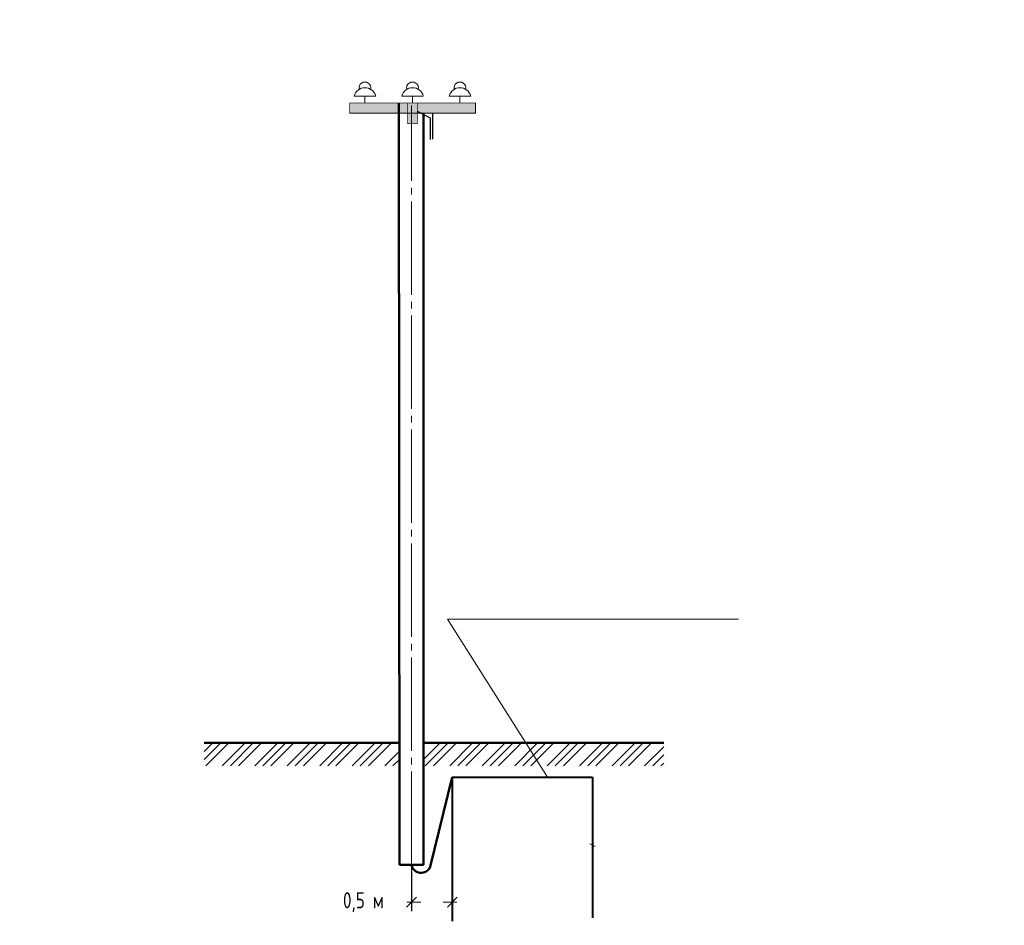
# Model space of a CAD drawing. Header units: millimetres. Extents: x 0 to 1680, y 0 to 297.
# Tile 5 of 16: x 214 to 429, y 100 to 297. Entities that reach past the tile are written whole.
import ezdxf

# ---------------------------------------------------------------- set-up
doc = ezdxf.new("R2010")
doc.units = ezdxf.units.MM
for name, pattern in [('K5LT32785', [0]), ('K5LT32789', [0]), ('K5LT32794', [0]), ('K5LT32797', [0]), ('K5LT32802', [0]), ('K5LT_AXLED', [24.804956, 20.304956, -1.5, 1.5, -1.5]), ('K5LT_BASIC', [0]), ('K5LT_THIN', [0])]:
    doc.linetypes.add(name, pattern=pattern)
doc.layers.add('Системный слой', color=7, linetype='Continuous')
doc.styles.add('KDIMTEXTSTYLE', font='GOST_AU.SHX', dxfattribs={"width": 0.96, "oblique": 15, "height": 5})
doc.dimstyles.new('KDIMSTYLE (1.00)', dxfattribs={"dimtxt": 5, "dimasz": 1, "dimexe": 2, "dimexo": 0, "dimgap": 1, "dimtad": 1, "dimtxsty": 'KDIMTEXTSTYLE', "dimsah": 1, "dimcen": 0, "dimdle": 1, "dimadec": 0, "dimazin": 0, "dimtfac": 0.667, "dimtmove": 0, "dimatfit": 3, "dimfxl": 1, "dimtvp": 1, "dimtolj": 1, "dimtzin": 0, "dimarcsym": 0})

# ---------------------------------------------------------------- blocks, each defined once
blk = doc.blocks.new('KDIMARROW_03')
at = {"layer": 'Системный слой', "color": 0, "linetype": 'K5LT_THIN', "lineweight": 18}
for p, q in [((-1.06, -1.06), (1.06, 1.06)), ((0, 0), (-1, 0)), ((0, 0), (2, 0))]:
    blk.add_line(p, q, dxfattribs=at)
blk = doc.blocks.new('U15')
at = {"layer": 'Системный слой', "color": 7, "linetype": 'K5LT32802', "lineweight": 9}
for p, q in [((254.42, 135.98), (258.05, 139.61)), ((254.42, 137.75), (256.28, 139.61)), ((254.82, 134.61), (259.82, 139.61)), ((258.35, 134.61), (263.35, 139.61)), ((260.12, 134.61), (265.12, 139.61)), ((261.89, 134.61), (266.89, 139.61)), ((265.42, 134.61), (270.42, 139.61)), ((267.19, 134.61), (272.19, 139.61)), ((268.96, 134.61), (273.96, 139.61)), ((272.49, 134.61), (277.49, 139.61)), ((274.26, 134.61), (279.26, 139.61)), ((276.03, 134.61), (281.03, 139.61)), ((279.56, 134.61), (284.56, 139.61)), ((281.33, 134.61), (286.33, 139.61)), ((283.1, 134.61), (288.1, 139.61)), ((286.64, 134.61), (291.64, 139.61)), ((288.4, 134.61), (293.4, 139.61)), ((290.17, 134.61), (295.17, 139.61)), ((302.17, 139.54), (302.24, 139.61)), ((302.17, 136), (305.78, 139.61)), ((302.54, 134.61), (307.54, 139.61)), ((304.31, 134.61), (309.31, 139.61)), ((307.85, 134.61), (312.85, 139.61)), ((309.62, 134.61), (314.62, 139.61)), ((311.38, 134.61), (316.38, 139.61)), ((314.92, 134.61), (319.92, 139.61)), ((316.69, 134.61), (321.69, 139.61)), ((318.45, 134.61), (323.45, 139.61)), ((321.99, 134.61), (326.99, 139.61)), ((323.76, 134.61), (328.76, 139.61)), ((325.53, 134.61), (330.53, 139.61)), ((329.06, 134.61), (334.06, 139.61)), ((330.83, 134.61), (335.83, 139.61)), ((332.6, 134.61), (337.6, 139.61)), ((336.13, 134.61), (341.13, 139.61)), ((337.9, 134.61), (342.9, 139.61)), ((339.67, 134.61), (344.67, 139.61)), ((343.2, 134.61), (348.2, 139.61)), ((344.97, 134.61), (349.97, 139.61)), ((346.74, 134.61), (351.74, 139.61)), ((293.71, 134.61), (296.91, 137.81)), ((350.27, 134.61), (354.42, 138.75)), ((295.47, 134.61), (296.91, 136.04)), ((352.04, 134.61), (354.42, 136.99)), ((353.81, 134.61), (354.42, 135.22))]:
    blk.add_line(p, q, dxfattribs=at)

msp = doc.modelspace()

# ---------------------------------------------------------------- hatches: boundary and pattern name
at = {"layer": 'Системный слой'}
h = msp.add_hatch(color=256, dxfattribs=at)
h.set_gradient(color2=(0, 0, 0))
h.paths.add_polyline_path([(300.81563, 278.87736), (298.70755, 278.87736), (298.70755, 276.64955), (300.81563, 276.64955)])
h.paths.add_polyline_path([(298.70755, 278.87736), (286.07301, 278.87736), (286.07301, 276.64955), (298.70755, 276.64955)])
h.paths.add_polyline_path([(300.81563, 276.64955), (298.70755, 276.64955), (298.70755, 274.35656), (300.81563, 274.35656)])
h.paths.add_polyline_path([(313.45017, 278.87736), (300.81563, 278.87736), (300.81563, 277.05437), (303.67361, 277.05437), (303.67361, 276.64955), (313.45017, 276.64955)])
h = msp.add_hatch(color=256, dxfattribs=at)
h.set_gradient(color2=(0, 0, 0))
h.paths.add_polyline_path([(303.67361, 276.64955), (303.67361, 277.05437), (300.81563, 277.05437), (300.81563, 276.64955)])

# ---------------------------------------------------------------- linework, layer by layer
at = {"layer": 'Системный слой', "color": 7, "linetype": 'K5LT32797', "lineweight": 18}
for p, q in [((287.05549, 280.38245), (291.75714, 280.38245)), ((289.40631, 280.38245), (289.40631, 278.87736)), ((297.41077, 280.38245), (302.11241, 280.38245)), ((299.76159, 280.38245), (299.76159, 278.87736)), ((307.73505, 280.38245), (312.43669, 280.38245)), ((310.08587, 280.38245), (310.08587, 278.87736)), ((302.52484, 276.64955), (296.90963, 276.64955)), ((302.16997, 142.67581), (302.16997, 276.64955)), ((296.90963, 225.3896), (296.90963, 142.67581)), ((302.16997, 193.68565), (302.16997, 195.15726)), ((307.39103, 166.52091), (329.14036, 132.15699)), ((370.68328, 166.52091), (307.39103, 166.52091)), ((338.359, 117.64091), (339.51512, 117.1018))]:
    msp.add_line(p, q, dxfattribs=at)
at = {"layer": 'Системный слой', "color": 7, "linetype": 'K5LT_BASIC', "lineweight": 50}
for p, q in [((296.90963, 113.09447), (296.76159, 278.87736)), ((302.16997, 276.64955), (302.16997, 113.09447)), ((254.42161, 139.60713), (296.90963, 139.60713)), ((302.16997, 139.60713), (354.42161, 139.60713)), ((303.59209, 112.61552), (308.41726, 132.15699)), ((302.16997, 113.09447), (296.90963, 113.09447))]:
    msp.add_line(p, q, dxfattribs=at)
at = {"layer": 'Системный слой', "color": 7, "linetype": 'K5LT_AXLED', "lineweight": 18}
msp.add_line((299.5398, 113.09447), (299.5398, 278.30636), dxfattribs=at)
at = {"layer": 'Системный слой', "color": 7, "linetype": 'K5LT32794', "lineweight": 30}
for p, q in [((303.67361, 275.59654), (300.81563, 277.05437)), ((304.20929, 270.99532), (304.20929, 276.64955)), ((303.67361, 270.9546), (303.67361, 275.59654))]:
    msp.add_line(p, q, dxfattribs=at)
at = {"layer": 'Системный слой', "color": 7, "linetype": 'K5LT32785', "lineweight": 40}
for p, q in [((308.41726, 132.15699), (308.41726, 100.8417)), ((308.41726, 132.15699), (338.95702, 132.15699)), ((338.95702, 132.15699), (338.95702, 101.56624))]:
    msp.add_line(p, q, dxfattribs=at)
at = {"layer": 'Системный слой', "color": 7, "linetype": 'K5LT32789', "const_width": 0.18}
for points in [[(298.70755, 276.64955), (286.07301, 276.64955), (286.07301, 278.87736), (298.70755, 278.87736)], [(298.70755, 274.35656), (300.81563, 274.35656), (300.81563, 278.87736), (298.70755, 278.87736)], [(313.45017, 276.64955), (300.81563, 276.64955), (300.81563, 278.87736), (313.45017, 278.87736)]]:
    msp.add_lwpolyline(points, close=True, dxfattribs=at)
at = {"layer": 'Системный слой', "color": 7, "linetype": 'K5LT32797', "lineweight": 18}
for centre, radius, start, end in [((289.40631, 282.13933), 1.28765, 346.9128376, 193.0871624), ((299.76159, 282.13933), 1.28765, 346.9128376, 193.0871624), ((310.08587, 282.13933), 1.28765, 346.9128376, 193.0871624), ((289.40631, 279.76614), 2.43027, 14.6904824, 165.3095176), ((299.76159, 279.76614), 2.43027, 14.6904824, 165.3095176), ((310.08587, 279.76614), 2.43027, 14.6904824, 165.3095176)]:
    msp.add_arc(centre, radius, start, end, dxfattribs=at)
at = {"layer": 'Системный слой', "color": 7, "linetype": 'K5LT_BASIC', "lineweight": 50}
msp.add_arc((301.63798, 113.46444), 2.13055, 190, 336.5188382, dxfattribs=at)

# ---------------------------------------------------------------- block references
at = {"layer": 'Системный слой'}
msp.add_blockref('U15', (0, 0), dxfattribs=at)

# ---------------------------------------------------------------- dimensions: what is measured, and where the dimension line sits
at = {"layer": 'Системный слой', "color": 7}
msp.add_linear_dim(base=(299.5398, 104.96472), p1=(308.41726, 111.19481), p2=(299.5398, 113.09447), location=(289.07615, 104.96472), text='\\H3.5;\\W0.965;\\Q0;\\H3.5;\\W0.965;\\Q0;\\Q0;0,5 м', dimstyle='KDIMSTYLE (1.00)', override={"dimexo": 0, "dimblk1": 'KDIMARROW_03', "dimblk2": 'KDIMARROW_03', "dimse1": 0, "dimse2": 0, "dimclrt": 7, "dimtolj": 1}, dxfattribs=at).render()

doc.saveas('drawing.dxf')
